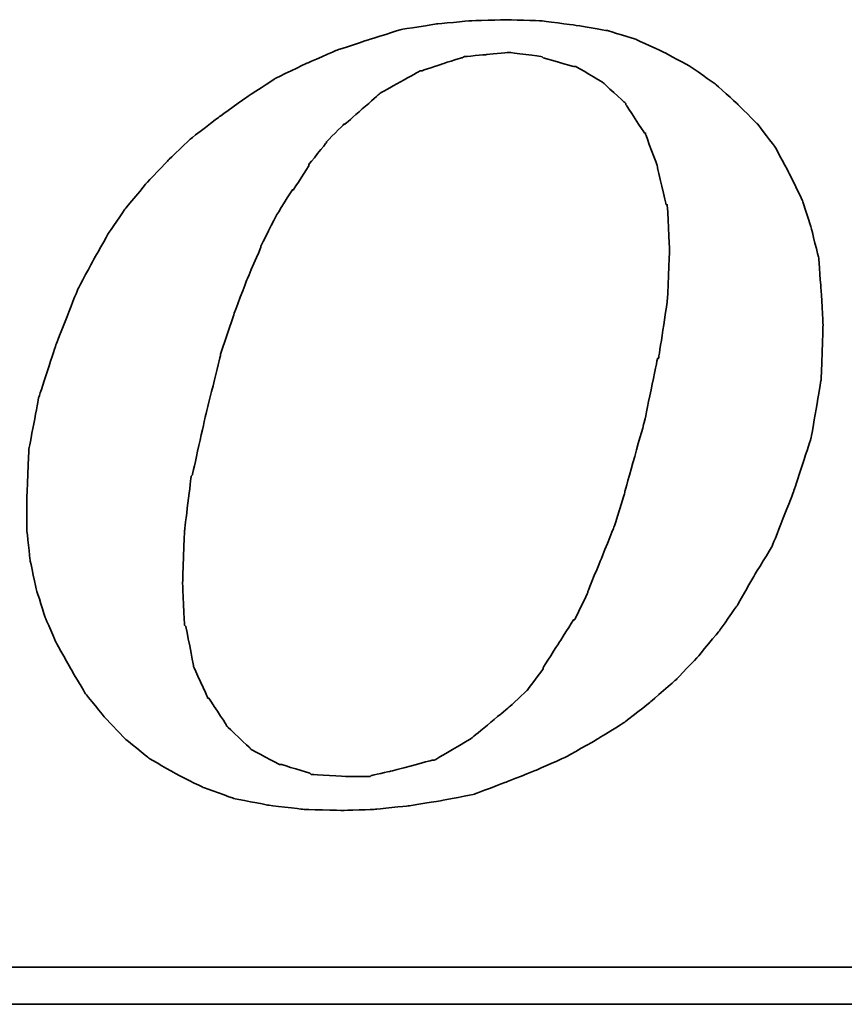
# Model space of a CAD drawing. Extents: x 158 to 713, y 26 to 428.
# Tile 45 of 50: x 686.61 to 688.96, y 88.39 to 91.2. Entities that reach past the tile are written whole.
import ezdxf

# ---------------------------------------------------------------- set-up
doc = ezdxf.new("R2010")
doc.units = 0
doc.header["$MEASUREMENT"] = 0
doc.layers.add('DIM', color=4, linetype='CONTINUOUS')
doc.layers.add('layer 1', color=7, linetype='CONTINUOUS')

# ---------------------------------------------------------------- blocks, each defined once
blk = doc.blocks.new('TBI MOTION logo(完整正式版)')
at = {"layer": 'layer 1', "color": 22, "lineweight": 35}
for points, knots in [([(35.79625, -6.98375), (35.79625, -6.98375), (36.23125, -7.43875), (36.23125, -7.43875), (36.23125, -7.43875), (36.23125, -7.43875), (36.75625, -7.87125), (36.75625, -7.87125), (36.75625, -7.87125), (36.75625, -7.87125), (37.33125, -8.20375), (37.33125, -8.20375), (37.33125, -8.20375), (37.33125, -8.20375), (37.95625, -8.51875), (37.95625, -8.51875), (37.95625, -8.51875), (37.95625, -8.51875), (38.62625, -8.75875), (38.62625, -8.75875), (38.62625, -8.75875), (38.62625, -8.75875), (39.37125, -8.90375), (39.37125, -8.90375), (39.37125, -8.90375), (39.37125, -8.90375), (40.14125, -8.99875), (40.14125, -8.99875), (40.14125, -8.99875), (40.14125, -8.99875), (41.02625, -9.02375), (41.02625, -9.02375), (41.02625, -9.02375), (41.02625, -9.02375), (41.74625, -8.99875), (41.74625, -8.99875), (41.74625, -8.99875), (41.74625, -8.99875), (42.46625, -8.92375), (42.46625, -8.92375), (42.46625, -8.92375), (42.46625, -8.92375), (43.21125, -8.80625), (43.21125, -8.80625), (43.21125, -8.80625), (43.21125, -8.80625), (43.93125, -8.66375), (43.93125, -8.66375), (43.93125, -8.66375), (43.93125, -8.66375), (44.62625, -8.39875), (44.62625, -8.39875), (44.62625, -8.39875), (44.62625, -8.39875), (45.29625, -8.13375), (45.29625, -8.13375), (45.29625, -8.13375), (45.29625, -8.13375), (45.94625, -7.84375), (45.94625, -7.84375), (45.94625, -7.84375), (45.94625, -7.84375), (46.61625, -7.46375), (46.61625, -7.46375), (46.61625, -7.46375), (46.61625, -7.46375), (47.24125, -7.07875), (47.24125, -7.07875), (47.24125, -7.07875), (47.24125, -7.07875), (47.81625, -6.62375), (47.81625, -6.62375), (47.81625, -6.62375), (47.81625, -6.62375), (48.36875, -6.14375), (48.36875, -6.14375), (48.36875, -6.14375), (48.36875, -6.14375), (48.84625, -5.64125), (48.84625, -5.64125), (48.84625, -5.64125), (48.84625, -5.64125), (49.32625, -5.06375), (49.32625, -5.06375), (49.32625, -5.06375), (49.32625, -5.06375), (49.71125, -4.51374), (49.71125, -4.51374), (49.71125, -4.51374), (49.71125, -4.51374), (50.09625, -3.83874), (50.09625, -3.83874), (50.09625, -3.83874), (50.09625, -3.83874), (50.48125, -3.21374), (50.48125, -3.21374), (50.48125, -3.21374), (50.48125, -3.21374), (50.96125, -1.99125), (50.96125, -1.99125), (50.96125, -1.99125), (50.96125, -1.99125), (51.34375, -0.81875), (51.34375, -0.81875), (51.34375, -0.81875), (51.34375, -0.81875), (51.56125, 0.45624), (51.56125, 0.45624), (51.56125, 0.45624), (51.56125, 0.45624), (51.60625, 1.67624), (51.60625, 1.67624), (51.60625, 1.67624), (51.60625, 1.67624), (51.56125, 2.44625), (51.56125, 2.44625), (51.56125, 2.44625), (51.56125, 2.44625), (51.51125, 3.14125), (51.51125, 3.14125), (51.51125, 3.14125), (51.51125, 3.14125), (51.34375, 3.81125), (51.34375, 3.81125), (51.34375, 3.81125), (51.34375, 3.81125), (51.15125, 4.41125), (51.15125, 4.41125), (51.15125, 4.41125), (51.15125, 4.41125), (50.86125, 5.01125), (50.86125, 5.01125), (50.86125, 5.01125), (50.86125, 5.01125), (50.55125, 5.58875), (50.55125, 5.58875), (50.55125, 5.58875), (50.55125, 5.58875), (50.16625, 6.09125), (50.16625, 6.09125), (50.16625, 6.09125), (50.16625, 6.09125), (49.71125, 6.54875), (49.71125, 6.54875), (49.71125, 6.54875), (49.71125, 6.54875), (49.23125, 6.98125), (49.23125, 6.98125), (49.23125, 6.98125), (49.23125, 6.98125), (48.67875, 7.36625), (48.67875, 7.36625), (48.67875, 7.36625), (48.67875, 7.36625), (48.10375, 7.67625), (48.10375, 7.67625), (48.10375, 7.67625), (48.10375, 7.67625), (47.48125, 7.96375), (47.48125, 7.96375), (47.48125, 7.96375), (47.48125, 7.96375), (46.85625, 8.15625), (46.85625, 8.15625), (46.85625, 8.15625), (46.85625, 8.15625), (46.13625, 8.27624), (46.13625, 8.27624), (46.13625, 8.27624), (46.13625, 8.27624), (45.39125, 8.37125), (45.39125, 8.37125), (45.39125, 8.37125), (45.39125, 8.37125), (44.62625, 8.39624), (44.62625, 8.39624), (44.62625, 8.39624), (44.62625, 8.39624), (43.83625, 8.37125), (43.83625, 8.37125), (43.83625, 8.37125), (43.83625, 8.37125), (43.09125, 8.30125), (43.09125, 8.30125), (43.09125, 8.30125), (43.09125, 8.30125), (42.32125, 8.18125), (42.32125, 8.18125), (42.32125, 8.18125), (42.32125, 8.18125), (41.62875, 7.96375), (41.62875, 7.96375), (41.62875, 7.96375), (41.62875, 7.96375), (40.90625, 7.72625), (40.90625, 7.72625), (40.90625, 7.72625), (40.90625, 7.72625), (40.23624, 7.43625), (40.23624, 7.43625), (40.23624, 7.43625), (40.23624, 7.43625), (39.54124, 7.10125), (39.54124, 7.10125), (39.54124, 7.10125), (39.54124, 7.10125), (38.91625, 6.69125), (38.91625, 6.69125), (38.91625, 6.69125), (38.91625, 6.69125), (38.31625, 6.26125), (38.31625, 6.26125), (38.31625, 6.26125), (38.31625, 6.26125), (37.69125, 5.78125), (37.69125, 5.78125), (37.69125, 5.78125), (37.69125, 5.78125), (37.18625, 5.30125), (37.18625, 5.30125), (37.18625, 5.30125), (37.18625, 5.30125), (36.70625, 4.79624), (36.70625, 4.79624), (36.70625, 4.79624), (36.70625, 4.79624), (36.23125, 4.22125), (36.23125, 4.22125), (36.23125, 4.22125), (36.23125, 4.22125), (35.87124, 3.69375), (35.87124, 3.69375), (35.87124, 3.69375), (35.87124, 3.69375), (35.53125, 3.09125), (35.53125, 3.09125), (35.53125, 3.09125), (35.53125, 3.09125), (35.19875, 2.47125), (35.19875, 2.47125), (35.19875, 2.47125), (35.19875, 2.47125), (34.71625, 1.24625), (34.71625, 1.24625), (34.71625, 1.24625), (34.71625, 1.24625), (34.33125, 0.06874), (34.33125, 0.06874), (34.33125, 0.06874), (34.33125, 0.06874), (34.11625, -1.07875), (34.11625, -1.07875), (34.11625, -1.07875), (34.11625, -1.07875), (34.07125, -2.15875), (34.07125, -2.15875), (34.07125, -2.15875), (34.07125, -2.15875), (34.07125, -2.85375), (34.07125, -2.85375), (34.07125, -2.85375), (34.07125, -2.85375), (34.14125, -3.50375), (34.14125, -3.50375), (34.14125, -3.50375), (34.14125, -3.50375), (34.28625, -4.17375), (34.28625, -4.17375), (34.28625, -4.17375), (34.28625, -4.17375), (34.47625, -4.77624), (34.47625, -4.77624), (34.47625, -4.77624), (34.47625, -4.77624), (34.71625, -5.32625), (34.71625, -5.32625), (34.71625, -5.32625), (34.71625, -5.32625), (35.05375, -5.92875), (35.05375, -5.92875), (35.05375, -5.92875), (35.05375, -5.92875), (35.36375, -6.45375), (35.36375, -6.45375), (35.36375, -6.45375), (35.36375, -6.45375), (35.79625, -6.98375), (35.79625, -6.98375)], [0, 0, 0, 0, 0.01388889, 0.01388889, 0.01388889, 0.0138889, 0.02777778, 0.02777778, 0.02777778, 0.02777779, 0.04166667, 0.04166667, 0.04166667, 0.04166668, 0.05555556, 0.05555556, 0.05555556, 0.05555557, 0.06944444, 0.06944444, 0.06944444, 0.06944445, 0.08333333, 0.08333333, 0.08333333, 0.08333334, 0.09722222, 0.09722222, 0.09722222, 0.09722223, 0.11111111, 0.11111111, 0.11111111, 0.11111112, 0.125, 0.125, 0.125, 0.12500001, 0.13888889, 0.13888889, 0.13888889, 0.1388889, 0.15277778, 0.15277778, 0.15277778, 0.15277779, 0.16666667, 0.16666667, 0.16666667, 0.16666668, 0.18055556, 0.18055556, 0.18055556, 0.18055557, 0.19444444, 0.19444444, 0.19444444, 0.19444445, 0.20833333, 0.20833333, 0.20833333, 0.20833334, 0.22222222, 0.22222222, 0.22222222, 0.22222223, 0.23611111, 0.23611111, 0.23611111, 0.23611112, 0.25, 0.25, 0.25, 0.25000001, 0.26388889, 0.26388889, 0.26388889, 0.2638889, 0.27777778, 0.27777778, 0.27777778, 0.27777779, 0.29166667, 0.29166667, 0.29166667, 0.29166668, 0.30555556, 0.30555556, 0.30555556, 0.30555557, 0.31944444, 0.31944444, 0.31944444, 0.31944445, 0.33333333, 0.33333333, 0.33333333, 0.33333334, 0.34722222, 0.34722222, 0.34722222, 0.34722223, 0.36111111, 0.36111111, 0.36111111, 0.36111112, 0.375, 0.375, 0.375, 0.37500001, 0.38888889, 0.38888889, 0.38888889, 0.3888889, 0.40277778, 0.40277778, 0.40277778, 0.40277779, 0.41666667, 0.41666667, 0.41666667, 0.41666668, 0.43055556, 0.43055556, 0.43055556, 0.43055557, 0.44444444, 0.44444444, 0.44444444, 0.44444445, 0.45833333, 0.45833333, 0.45833333, 0.45833334, 0.47222222, 0.47222222, 0.47222222, 0.47222223, 0.48611111, 0.48611111, 0.48611111, 0.48611112, 0.5, 0.5, 0.5, 0.50000001, 0.51388889, 0.51388889, 0.51388889, 0.5138889, 0.52777778, 0.52777778, 0.52777778, 0.52777779, 0.54166667, 0.54166667, 0.54166667, 0.54166668, 0.55555556, 0.55555556, 0.55555556, 0.55555557, 0.56944444, 0.56944444, 0.56944444, 0.56944445, 0.58333333, 0.58333333, 0.58333333, 0.58333334, 0.59722222, 0.59722222, 0.59722222, 0.59722223, 0.61111111, 0.61111111, 0.61111111, 0.61111112, 0.625, 0.625, 0.625, 0.62500001, 0.63888889, 0.63888889, 0.63888889, 0.6388889, 0.65277778, 0.65277778, 0.65277778, 0.65277779, 0.66666667, 0.66666667, 0.66666667, 0.66666668, 0.68055556, 0.68055556, 0.68055556, 0.68055557, 0.69444444, 0.69444444, 0.69444444, 0.69444445, 0.70833333, 0.70833333, 0.70833333, 0.70833334, 0.72222222, 0.72222222, 0.72222222, 0.72222223, 0.73611111, 0.73611111, 0.73611111, 0.73611112, 0.75, 0.75, 0.75, 0.75000001, 0.76388889, 0.76388889, 0.76388889, 0.7638889, 0.77777778, 0.77777778, 0.77777778, 0.77777779, 0.79166667, 0.79166667, 0.79166667, 0.79166668, 0.80555556, 0.80555556, 0.80555556, 0.80555557, 0.81944444, 0.81944444, 0.81944444, 0.81944445, 0.83333333, 0.83333333, 0.83333333, 0.83333334, 0.84722222, 0.84722222, 0.84722222, 0.84722223, 0.86111111, 0.86111111, 0.86111111, 0.86111112, 0.875, 0.875, 0.875, 0.87500001, 0.88888889, 0.88888889, 0.88888889, 0.8888889, 0.90277778, 0.90277778, 0.90277778, 0.90277779, 0.91666667, 0.91666667, 0.91666667, 0.91666668, 0.93055556, 0.93055556, 0.93055556, 0.93055557, 0.94444444, 0.94444444, 0.94444444, 0.94444445, 0.95833333, 0.95833333, 0.95833333, 0.95833334, 0.97222222, 0.97222222, 0.97222222, 0.97222223, 0.98611111, 0.98611111, 0.98611111, 0.98611112, 1, 1, 1, 1]), ([(38.33875, 1.03124), (38.33875, 1.03124), (38.62625, 1.89625), (38.62625, 1.89625), (38.62625, 1.89625), (38.62625, 1.89625), (38.91625, 2.66375), (38.91625, 2.66375), (38.91625, 2.66375), (38.91625, 2.66375), (39.22625, 3.38125), (39.22625, 3.38125), (39.22625, 3.38125), (39.22625, 3.38125), (39.22625, 3.40624), (39.22625, 3.40624), (39.22625, 3.40624), (39.22625, 3.40624), (39.56124, 4.07624), (39.56124, 4.07624), (39.56124, 4.07624), (39.56124, 4.07624), (39.92125, 4.65125), (39.92125, 4.65125), (39.92125, 4.65125), (39.92125, 4.65125), (39.94625, 4.65125), (39.94625, 4.65125), (39.94625, 4.65125), (39.94625, 4.65125), (40.28125, 5.17875), (40.28125, 5.17875), (40.28125, 5.17875), (40.28125, 5.17875), (40.28125, 5.20375), (40.28125, 5.20375), (40.28125, 5.20375), (40.28125, 5.20375), (40.66875, 5.68625), (40.66875, 5.68625), (40.66875, 5.68625), (40.66875, 5.68625), (40.66875, 5.70625), (40.66875, 5.70625), (40.66875, 5.70625), (40.66875, 5.70625), (41.05124, 6.09125), (41.05124, 6.09125), (41.05124, 6.09125), (41.05124, 6.09125), (41.07625, 6.09125), (41.07625, 6.09125), (41.07625, 6.09125), (41.07625, 6.09125), (41.84125, 6.76625), (41.84125, 6.76625), (41.84125, 6.76625), (41.84125, 6.76625), (41.86625, 6.78625), (41.86625, 6.78625), (41.86625, 6.78625), (41.86625, 6.78625), (42.73125, 7.26624), (42.73125, 7.26624), (42.73125, 7.26624), (42.73125, 7.26624), (42.75625, 7.26624), (42.75625, 7.26624), (42.75625, 7.26624), (42.75625, 7.26624), (43.18625, 7.41125), (43.18625, 7.41125), (43.18625, 7.41125), (43.18625, 7.41125), (43.64125, 7.55625), (43.64125, 7.55625), (43.64125, 7.55625), (43.64125, 7.55625), (43.66625, 7.55625), (43.66625, 7.55625), (43.66625, 7.55625), (43.66625, 7.55625), (43.69125, 7.58124), (43.69125, 7.58124), (43.69125, 7.58124), (43.69125, 7.58124), (44.19125, 7.62625), (44.19125, 7.62625), (44.19125, 7.62625), (44.19125, 7.62625), (44.67125, 7.67625), (44.67125, 7.67625), (44.67125, 7.67625), (44.67125, 7.67625), (44.69625, 7.67625), (44.69625, 7.67625), (44.69625, 7.67625), (44.69625, 7.67625), (45.41875, 7.58124), (45.41875, 7.58124), (45.41875, 7.58124), (45.41875, 7.58124), (45.44125, 7.55625), (45.44125, 7.55625), (45.44125, 7.55625), (45.44125, 7.55625), (46.11125, 7.36625), (46.11125, 7.36625), (46.11125, 7.36625), (46.11125, 7.36625), (46.13625, 7.36625), (46.13625, 7.36625), (46.13625, 7.36625), (46.13625, 7.36625), (46.15875, 7.36625), (46.15875, 7.36625), (46.15875, 7.36625), (46.15875, 7.36625), (46.73625, 7.02624), (46.73625, 7.02624), (46.73625, 7.02624), (46.73625, 7.02624), (46.76125, 7.00624), (46.76125, 7.00624), (46.76125, 7.00624), (46.76125, 7.00624), (47.24125, 6.57124), (47.24125, 6.57124), (47.24125, 6.57124), (47.24125, 6.57124), (47.26625, 6.54875), (47.26625, 6.54875), (47.26625, 6.54875), (47.26625, 6.54875), (47.26625, 6.52375), (47.26625, 6.52375), (47.26625, 6.52375), (47.26625, 6.52375), (47.67375, 5.89875), (47.67375, 5.89875), (47.67375, 5.89875), (47.67375, 5.89875), (47.69625, 5.89875), (47.69625, 5.89875), (47.69625, 5.89875), (47.69625, 5.89875), (47.69625, 5.87625), (47.69625, 5.87625), (47.69625, 5.87625), (47.69625, 5.87625), (47.96125, 5.15625), (47.96125, 5.15625), (47.96125, 5.15625), (47.96125, 5.15625), (47.96125, 5.13125), (47.96125, 5.13125), (47.96125, 5.13125), (47.96125, 5.13125), (48.15125, 4.31875), (48.15125, 4.31875), (48.15125, 4.31875), (48.15125, 4.31875), (48.17625, 4.31875), (48.17625, 4.31875), (48.17625, 4.31875), (48.17625, 4.31875), (48.17625, 4.29125), (48.17625, 4.29125), (48.17625, 4.29125), (48.17625, 4.29125), (48.22625, 3.33125), (48.22625, 3.33125), (48.22625, 3.33125), (48.22625, 3.33125), (48.22625, 3.30875), (48.22625, 3.30875), (48.22625, 3.30875), (48.22625, 3.30875), (48.17625, 2.20624), (48.17625, 2.20624), (48.17625, 2.20624), (48.17625, 2.20624), (48.17625, 2.18124), (48.17625, 2.18124), (48.17625, 2.18124), (48.17625, 2.18124), (47.98375, 0.93624), (47.98375, 0.93624), (47.98375, 0.93624), (47.98375, 0.93624), (47.96125, 0.93624), (47.96125, 0.93624), (47.96125, 0.93624), (47.96125, 0.93624), (47.67375, -0.45874), (47.67375, -0.45874), (47.67375, -0.45874), (47.67375, -0.45874), (47.24125, -1.99125), (47.24125, -1.99125), (47.24125, -1.99125), (47.24125, -1.99125), (47.24125, -2.01874), (47.24125, -2.01874), (47.24125, -2.01874), (47.24125, -2.01874), (47.00125, -2.78375), (47.00125, -2.78375), (47.00125, -2.78375), (47.00125, -2.78375), (46.71125, -3.50375), (46.71125, -3.50375), (46.71125, -3.50375), (46.71125, -3.50375), (46.42625, -4.19875), (46.42625, -4.19875), (46.42625, -4.19875), (46.42625, -4.19875), (46.42625, -4.22375), (46.42625, -4.22375), (46.42625, -4.22375), (46.42625, -4.22375), (46.13625, -4.82374), (46.13625, -4.82374), (46.13625, -4.82374), (46.13625, -4.82374), (46.11125, -4.82374), (46.11125, -4.82374), (46.11125, -4.82374), (46.11125, -4.82374), (45.77625, -5.35125), (45.77625, -5.35125), (45.77625, -5.35125), (45.77625, -5.35125), (45.44125, -5.87875), (45.44125, -5.87875), (45.44125, -5.87875), (45.44125, -5.87875), (45.44125, -5.90375), (45.44125, -5.90375), (45.44125, -5.90375), (45.44125, -5.90375), (45.10625, -6.35875), (45.10625, -6.35875), (45.10625, -6.35875), (45.10625, -6.35875), (45.08125, -6.38375), (45.08125, -6.38375), (45.08125, -6.38375), (45.08125, -6.38375), (44.69625, -6.74375), (44.69625, -6.74375), (44.69625, -6.74375), (44.69625, -6.74375), (43.88375, -7.41625), (43.88375, -7.41625), (43.88375, -7.41625), (43.88375, -7.41625), (43.85625, -7.43875), (43.85625, -7.43875), (43.85625, -7.43875), (43.85625, -7.43875), (43.04125, -7.91875), (43.04125, -7.91875), (43.04125, -7.91875), (43.04125, -7.91875), (43.01625, -7.91875), (43.01625, -7.91875), (43.01625, -7.91875), (43.01625, -7.91875), (42.99625, -7.91875), (42.99625, -7.91875), (42.99625, -7.91875), (42.99625, -7.91875), (42.08125, -8.15875), (42.08125, -8.15875), (42.08125, -8.15875), (42.08125, -8.15875), (41.65125, -8.25625), (41.65125, -8.25625), (41.65125, -8.25625), (41.65125, -8.25625), (41.62875, -8.27875), (41.62875, -8.27875), (41.62875, -8.27875), (41.62875, -8.27875), (41.60125, -8.27875), (41.60125, -8.27875), (41.60125, -8.27875), (41.60125, -8.27875), (41.12125, -8.27875), (41.12125, -8.27875), (41.12125, -8.27875), (41.12125, -8.27875), (40.35624, -8.23125), (40.35624, -8.23125), (40.35624, -8.23125), (40.35624, -8.23125), (40.33125, -8.23125), (40.33125, -8.23125), (40.33125, -8.23125), (40.33125, -8.23125), (40.30625, -8.20375), (40.30625, -8.20375), (40.30625, -8.20375), (40.30625, -8.20375), (39.68375, -8.01375), (39.68375, -8.01375), (39.68375, -8.01375), (39.68375, -8.01375), (39.66124, -8.01375), (39.66124, -8.01375), (39.66124, -8.01375), (39.66124, -8.01375), (39.63625, -8.01375), (39.63625, -8.01375), (39.63625, -8.01375), (39.63625, -8.01375), (39.01125, -7.67875), (39.01125, -7.67875), (39.01125, -7.67875), (39.01125, -7.67875), (38.98875, -7.65375), (38.98875, -7.65375), (38.98875, -7.65375), (38.98875, -7.65375), (38.48625, -7.17375), (38.48625, -7.17375), (38.48625, -7.17375), (38.48625, -7.17375), (38.45875, -7.14875), (38.45875, -7.14875), (38.45875, -7.14875), (38.45875, -7.14875), (38.45875, -7.12875), (38.45875, -7.12875), (38.45875, -7.12875), (38.45875, -7.12875), (38.07625, -6.54875), (38.07625, -6.54875), (38.07625, -6.54875), (38.07625, -6.54875), (38.05125, -6.54875), (38.05125, -6.54875), (38.05125, -6.54875), (38.05125, -6.54875), (38.05125, -6.52875), (38.05125, -6.52875), (38.05125, -6.52875), (38.05125, -6.52875), (37.74125, -5.85375), (37.74125, -5.85375), (37.74125, -5.85375), (37.74125, -5.85375), (37.74125, -5.82875), (37.74125, -5.82875), (37.74125, -5.82875), (37.74125, -5.82875), (37.57375, -4.96875), (37.57375, -4.96875), (37.57375, -4.96875), (37.57375, -4.96875), (37.54625, -4.94375), (37.54625, -4.94375), (37.54625, -4.94375), (37.54625, -4.94375), (37.50125, -4.03375), (37.50125, -4.03375), (37.50125, -4.03375), (37.50125, -4.03375), (37.50125, -4.00875), (37.50125, -4.00875), (37.50125, -4.00875), (37.50125, -4.00875), (37.54625, -2.85375), (37.54625, -2.85375), (37.54625, -2.85375), (37.54625, -2.85375), (37.69125, -1.65875), (37.69125, -1.65875), (37.69125, -1.65875), (37.69125, -1.65875), (37.71624, -1.63375), (37.71624, -1.63375), (37.71624, -1.63375), (37.71624, -1.63375), (38.00375, -0.33875), (38.00375, -0.33875), (38.00375, -0.33875), (38.00375, -0.33875), (38.33875, 1.00624), (38.33875, 1.00624), (38.33875, 1.00624), (38.33875, 1.00624), (38.33875, 1.03124), (38.33875, 1.03124)], [0, 0, 0, 0, 0.01010101, 0.01010101, 0.01010101, 0.01010102, 0.02020202, 0.02020202, 0.02020202, 0.02020203, 0.03030303, 0.03030303, 0.03030303, 0.03030304, 0.04040404, 0.04040404, 0.04040404, 0.04040405, 0.05050505, 0.05050505, 0.05050505, 0.05050506, 0.06060606, 0.06060606, 0.06060606, 0.06060607, 0.07070707, 0.07070707, 0.07070707, 0.07070708, 0.08080808, 0.08080808, 0.08080808, 0.08080809, 0.09090909, 0.09090909, 0.09090909, 0.0909091, 0.1010101, 0.1010101, 0.1010101, 0.10101011, 0.11111111, 0.11111111, 0.11111111, 0.11111112, 0.12121212, 0.12121212, 0.12121212, 0.12121213, 0.13131313, 0.13131313, 0.13131313, 0.13131314, 0.14141414, 0.14141414, 0.14141414, 0.14141415, 0.15151515, 0.15151515, 0.15151515, 0.15151516, 0.16161616, 0.16161616, 0.16161616, 0.16161617, 0.17171717, 0.17171717, 0.17171717, 0.17171718, 0.18181818, 0.18181818, 0.18181818, 0.18181819, 0.19191919, 0.19191919, 0.19191919, 0.1919192, 0.2020202, 0.2020202, 0.2020202, 0.20202021, 0.21212121, 0.21212121, 0.21212121, 0.21212122, 0.22222222, 0.22222222, 0.22222222, 0.22222223, 0.23232323, 0.23232323, 0.23232323, 0.23232324, 0.24242424, 0.24242424, 0.24242424, 0.24242425, 0.25252525, 0.25252525, 0.25252525, 0.25252526, 0.26262626, 0.26262626, 0.26262626, 0.26262627, 0.27272727, 0.27272727, 0.27272727, 0.27272728, 0.28282828, 0.28282828, 0.28282828, 0.28282829, 0.29292929, 0.29292929, 0.29292929, 0.2929293, 0.3030303, 0.3030303, 0.3030303, 0.30303031, 0.31313131, 0.31313131, 0.31313131, 0.31313132, 0.32323232, 0.32323232, 0.32323232, 0.32323233, 0.33333333, 0.33333333, 0.33333333, 0.33333334, 0.34343434, 0.34343434, 0.34343434, 0.34343435, 0.35353535, 0.35353535, 0.35353535, 0.35353536, 0.36363636, 0.36363636, 0.36363636, 0.36363637, 0.37373737, 0.37373737, 0.37373737, 0.37373738, 0.38383838, 0.38383838, 0.38383838, 0.38383839, 0.39393939, 0.39393939, 0.39393939, 0.3939394, 0.4040404, 0.4040404, 0.4040404, 0.40404041, 0.41414141, 0.41414141, 0.41414141, 0.41414142, 0.42424242, 0.42424242, 0.42424242, 0.42424243, 0.43434343, 0.43434343, 0.43434343, 0.43434344, 0.44444444, 0.44444444, 0.44444444, 0.44444445, 0.45454545, 0.45454545, 0.45454545, 0.45454546, 0.46464646, 0.46464646, 0.46464646, 0.46464647, 0.47474747, 0.47474747, 0.47474747, 0.47474748, 0.48484848, 0.48484848, 0.48484848, 0.48484849, 0.49494949, 0.49494949, 0.49494949, 0.4949495, 0.50505051, 0.50505051, 0.50505051, 0.50505052, 0.51515152, 0.51515152, 0.51515152, 0.51515153, 0.52525253, 0.52525253, 0.52525253, 0.52525254, 0.53535354, 0.53535354, 0.53535354, 0.53535355, 0.54545455, 0.54545455, 0.54545455, 0.54545456, 0.55555556, 0.55555556, 0.55555556, 0.55555557, 0.56565657, 0.56565657, 0.56565657, 0.56565658, 0.57575758, 0.57575758, 0.57575758, 0.57575759, 0.58585859, 0.58585859, 0.58585859, 0.5858586, 0.5959596, 0.5959596, 0.5959596, 0.59595961, 0.60606061, 0.60606061, 0.60606061, 0.60606062, 0.61616162, 0.61616162, 0.61616162, 0.61616163, 0.62626263, 0.62626263, 0.62626263, 0.62626264, 0.63636364, 0.63636364, 0.63636364, 0.63636365, 0.64646465, 0.64646465, 0.64646465, 0.64646466, 0.65656566, 0.65656566, 0.65656566, 0.65656567, 0.66666667, 0.66666667, 0.66666667, 0.66666668, 0.67676768, 0.67676768, 0.67676768, 0.67676769, 0.68686869, 0.68686869, 0.68686869, 0.6868687, 0.6969697, 0.6969697, 0.6969697, 0.69696971, 0.70707071, 0.70707071, 0.70707071, 0.70707072, 0.71717172, 0.71717172, 0.71717172, 0.71717173, 0.72727273, 0.72727273, 0.72727273, 0.72727274, 0.73737374, 0.73737374, 0.73737374, 0.73737375, 0.74747475, 0.74747475, 0.74747475, 0.74747476, 0.75757576, 0.75757576, 0.75757576, 0.75757577, 0.76767677, 0.76767677, 0.76767677, 0.76767678, 0.77777778, 0.77777778, 0.77777778, 0.77777779, 0.78787879, 0.78787879, 0.78787879, 0.7878788, 0.7979798, 0.7979798, 0.7979798, 0.79797981, 0.80808081, 0.80808081, 0.80808081, 0.80808082, 0.81818182, 0.81818182, 0.81818182, 0.81818183, 0.82828283, 0.82828283, 0.82828283, 0.82828284, 0.83838384, 0.83838384, 0.83838384, 0.83838385, 0.84848485, 0.84848485, 0.84848485, 0.84848486, 0.85858586, 0.85858586, 0.85858586, 0.85858587, 0.86868687, 0.86868687, 0.86868687, 0.86868688, 0.87878788, 0.87878788, 0.87878788, 0.87878789, 0.88888889, 0.88888889, 0.88888889, 0.8888889, 0.8989899, 0.8989899, 0.8989899, 0.89898991, 0.90909091, 0.90909091, 0.90909091, 0.90909092, 0.91919192, 0.91919192, 0.91919192, 0.91919193, 0.92929293, 0.92929293, 0.92929293, 0.92929294, 0.93939394, 0.93939394, 0.93939394, 0.93939395, 0.94949495, 0.94949495, 0.94949495, 0.94949496, 0.95959596, 0.95959596, 0.95959596, 0.95959597, 0.96969697, 0.96969697, 0.96969697, 0.96969698, 0.97979798, 0.97979798, 0.97979798, 0.97979799, 0.98989899, 0.98989899, 0.98989899, 0.989899, 1, 1, 1, 1]), ([(75.90875, -9.47875), (75.90875, -9.47875), (75.90875, -12.28625), (75.90875, -12.28625), (75.90875, -12.28625), (75.90875, -12.28625), (75.90875, -12.47875), (75.90875, -12.47875), (75.90875, -12.47875), (75.90875, -12.47875), (75.71625, -12.47875), (75.71625, -12.47875), (75.71625, -12.47875), (75.71625, -12.47875), (-88.32875, -12.47875), (-88.32875, -12.47875), (-88.32875, -12.47875), (-88.32875, -12.47875), (-88.32875, -13.29375), (-88.32875, -13.29375), (-88.32875, -13.29375), (-88.32875, -13.29375), (82.89125, -13.29375), (82.89125, -13.29375), (82.89125, -13.29375), (82.89125, -13.29375), (75.90875, -9.47875), (75.90875, -9.47875)], [0, 0, 0, 0, 0.14285714, 0.14285714, 0.14285714, 0.14285715, 0.28571429, 0.28571429, 0.28571429, 0.2857143, 0.42857143, 0.42857143, 0.42857143, 0.42857144, 0.57142857, 0.57142857, 0.57142857, 0.57142858, 0.71428571, 0.71428571, 0.71428571, 0.71428572, 0.85714286, 0.85714286, 0.85714286, 0.85714287, 1, 1, 1, 1])]:
    blk.add_open_spline(points, degree=3, knots=knots, dxfattribs=at)

msp = doc.modelspace()

# ---------------------------------------------------------------- block references
at = {"layer": 'DIM', "xscale": 0.1295999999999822, "yscale": 0.1295999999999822, "zscale": 0.1295999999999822}
msp.add_blockref('TBI MOTION logo(完整正式版)', (682.2127, 90.1096), dxfattribs=at)

doc.saveas('drawing.dxf')
